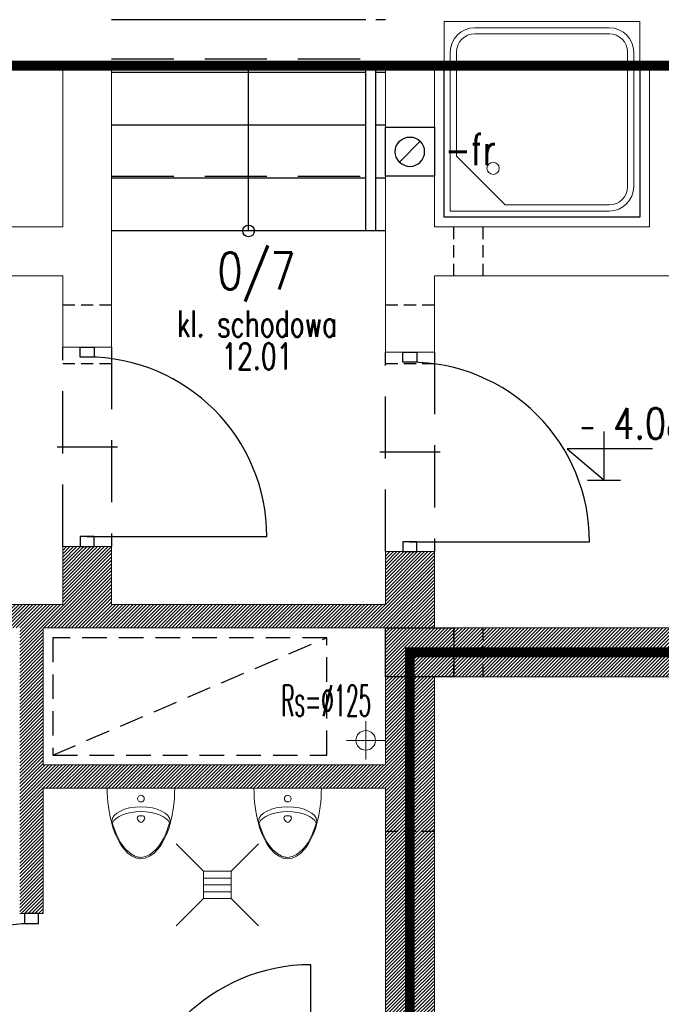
# Model space of a CAD drawing. Header units: inches. Extents: x 27484 to 71626, y -45113 to 39.
# Tile 30 of 256: x 33815 to 34143, y -39692 to -39188. Entities that reach past the tile are written whole.
import ezdxf
from ezdxf.enums import TextEntityAlignment as Align

# ---------------------------------------------------------------- set-up
doc = ezdxf.new("R2010")
doc.units = ezdxf.units.IN
doc.header["$LTSCALE"] = 50
doc.header["$MEASUREMENT"] = 0
for name, pattern in [('DASHED', [0.75, 0.5, -0.25]), ('DASHED2', [9.525, 6.35, -3.175]), ('HIDDEN', [0.375, 0.25, -0.125])]:
    doc.linetypes.add(name, pattern=pattern)
for name, color, linetype in [('0-KOTEW-POZ', 7, 'Continuous'), ('A-rdzenie zelbetowe', 6, 'Continuous'), ('B-IWE', 2, 'Continuous'), ('B-IWE-KAN', 7, 'Continuous'), ('KOTEW-POZ-OPIS', 2, 'Continuous'), ('KOTEW-POZ-OPIS1', 7, 'Continuous'), ('przebicia w scianach', 2, 'HIDDEN'), ('R-MET-IWE', 2, 'Continuous'), ('R-MET-POM-OPIS', 7, 'Continuous'), ('R-MET-POM-OPIS-NR', 2, 'Continuous'), ('R-MET-POM-OPIS-POM', 7, 'Continuous'), ('R-MET-POZ', 7, 'Continuous'), ('R-MET-POZ-OPIS', 2, 'Continuous'), ('rz_wentylacja', 10, 'Continuous'), ('S-DRZ-', 7, 'Continuous'), ('S-DRZ-O', 7, 'Continuous'), ('S-DRZ-SKRZYD', 5, 'Continuous'), ('S-DRZ-WEGAR', 7, 'Continuous')]:
    doc.layers.add(name, color=color, linetype=linetype)
for name, color, linetype, lineweight in [('A-ARMATURA', 45, 'Continuous', 5), ('A-obwiednia proj.', 4, 'Continuous', 50), ('A-PRZERYW', 7, 'DASHED2', 18), ('A-SCIANY', 5, 'Continuous', 18), ('A-SLUSARKA', 4, 'Continuous', 13), ('A-WID', 1, 'Continuous', 9), ('A-ść. istn.', 8, 'Continuous', 0), ('B-IWE-KS', 7, 'Continuous', 20), ('R-MET-DRZ', 7, 'Continuous', 15)]:
    doc.layers.add(name, color=color, linetype=linetype, lineweight=lineweight)
doc.styles.add('MET_POM', font='simplex.shx')
doc.styles.add('MET_POZ', font='SIMPLEX')
doc.styles.get("Standard").update_dxf_attribs({"font": 'romans.shx'})

# ---------------------------------------------------------------- blocks, each defined once
blk = doc.blocks.new('D90-L-DL')
at = {"layer": 'S-DRZ-'}
blk.add_arc((-45, 0), 90, 270, 0, dxfattribs=at)
at = {"layer": 'S-DRZ-O'}
blk.add_line((0, 15.12), (0, -15.12), dxfattribs=at)
at = {"layer": 'S-DRZ-SKRZYD'}
blk.add_line((-45, 0), (-45, -90), dxfattribs=at)
at = {"layer": 'S-DRZ-WEGAR'}
for points in [[(-50, -3.5), (-45, -3.5), (-45, 3.5), (-50, 3.5)], [(45, 3.5), (50, 3.5), (50, -3.5), (45, -3.5)]]:
    blk.add_lwpolyline(points, close=True, dxfattribs=at)
blk = doc.blocks.new('KRAT')
for p, q in [((-7, 7), (-21, 21)), ((7, 7), (21, 21)), ((7, 3.5), (-7, 3.5)), ((7, 0), (-7, 0)), ((7, -3.5), (-7, -3.5)), ((-7, -7), (-21, -21)), ((7, -7), (21, -21))]:
    blk.add_line(p, q)
blk.add_lwpolyline([(7, -7), (7, 7), (-7, 7), (-7, -7)], close=True)
blk = doc.blocks.new('A$C0ADF19BE')
at = {"layer": 'A-ARMATURA', "linetype": 'Continuous'}
for p, q in [((-17.24, 9.5), (17.24, 9.5)), ((-0.87, -4.6), (0.87, -4.6)), ((-1.75, -6.35), (-0.88, -7.52)), ((1.75, -6.35), (0.88, -7.52))]:
    blk.add_line(p, q, dxfattribs=at)
blk.add_circle((0, 4.2), 1.7, dxfattribs=at)
for centre, start, end in [((-0.87, -5.7), 90, 216.8823), ((0.87, -5.7), 323.1177, 90), ((0, -6.86), 216.8823, 323.1177)]:
    blk.add_arc(centre, 1.09, start, end, dxfattribs=at)
for centre, major_axis, ratio, start_param, end_param in [((0, 9.5), (0, -36), 0.478823, 4.712389, 7.853982), ((0, -7.34), (-14.92, 0), 0.492275, 3.141593, 6.283185), ((0, -9.79), (-14.92, 0), 0.492275, 3.348063, 6.076813)]:
    blk.add_ellipse(centre, major_axis=major_axis, ratio=ratio, start_param=start_param, end_param=end_param, dxfattribs=at)
blk.add_spline([(-14.92, -7.34), (-5.95, -23.4), (0.03, -25.83), (5.88, -23.4), (14.92, -7.34)], degree=3, dxfattribs=at)
blk = doc.blocks.new('A$C07123322')
at = {"layer": 'A-SLUSARKA', "xscale": 1.020000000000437, "yscale": 1.020000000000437, "zscale": 1.020000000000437, "rotation": 270}
blk.add_blockref('D90-L-DL', (40.58, -45.9), dxfattribs=at)
blk = doc.blocks.new('MPOM0239')
at = {"layer": 'R-MET-POM-OPIS', "style": 'MET_POM', "width": 0.7}
for tag, p in [('POS', (0, -0.225)), ('ARE', (0, -0.4898))]:
    blk.add_attdef(tag, text='', height=0.2, dxfattribs=at).set_placement(p, align=Align.CENTER)
at = {"layer": 'R-MET-POM-OPIS', "style": 'MET_POM', "width": 0.7, "flags": 1}
blk.add_attdef('UNI', (0.2464, -0.4898), '', height=0.2, dxfattribs=at)
at = {"layer": 'R-MET-POM-OPIS-NR', "style": 'MET_POM', "width": 0.8}
blk.add_attdef('NR', text='', height=0.2, dxfattribs=at).set_placement((-0.0028, 0.269), align=Align.CENTER)
at = {"layer": 'R-MET-POM-OPIS-POM', "style": 'MET_POM', "width": 0.7}
blk.add_attdef('POM', text='', height=0.2, dxfattribs=at).set_placement((0, 0.0223), align=Align.CENTER)
blk = doc.blocks.new('IWE-KS')
at = {"layer": 'B-IWE-KS'}
for p, q in [((0, -9.75), (0, 9.75)), ((9.75, 0), (-9.75, 0))]:
    blk.add_line(p, q, dxfattribs=at)
blk.add_circle((0, 0), 5, dxfattribs=at)
at = {"layer": 'R-MET-IWE', "oblique": -180, "text_generation_flag": 6, "width": 0.464286}
blk.add_attdef('NR', text='', height=14.07, rotation=180, dxfattribs=at).set_placement((19.95, -0.12), align=Align.MIDDLE)
blk = doc.blocks.new('NATR80_K')
for p, q in [((-80, 80), (0, 80)), ((-80, 0), (-80, 80)), ((-12.5, 77.5), (-67.5, 77.5)), ((0, 80), (0, 0)), ((-12.5, 75), (-67.5, 75)), ((-77.5, 67.5), (-77.5, 12.5)), ((-75, 67.5), (-75, 12.5)), ((-5, 25), (-5, 67.5)), ((-2.5, 2.5), (-2.5, 67.5)), ((-25, 5), (-5, 25)), ((-67.5, 5), (-25, 5)), ((0, 0), (-80, 0)), ((-67.5, 2.5), (-2.5, 2.5))]:
    blk.add_line(p, q)
blk.add_circle((-20, 20), 2.5)
for centre, radius, start, end in [((-67.5, 67.5), 10, 90, 180), ((-12.5, 67.5), 10, 0, 90), ((-67.5, 67.5), 7.5, 90, 180), ((-12.5, 67.5), 7.5, 0, 90), ((-67.5, 12.5), 10, 180, 270), ((-67.5, 12.5), 7.5, 180, 270)]:
    blk.add_arc(centre, radius, start, end)
blk = doc.blocks.new('M-POZ10')
at = {"layer": '0-KOTEW-POZ'}
blk.add_line((-0.1332, 0), (0.1332, 0), dxfattribs=at)
blk.add_lwpolyline([(0.3919, 0.2531), (-0.2997, 0.2531), (0, 0), (0, 0.3931)], dxfattribs=at)
at = {"layer": 'KOTEW-POZ-OPIS', "style": 'MET_POZ', "width": 0.8}
blk.add_attdef('H', (0.0752, 0.3339), '', height=0.25, dxfattribs=at)
at = {"layer": 'KOTEW-POZ-OPIS', "style": 'MET_POZ', "width": 0.6}
blk.add_attdef('+/-', text='', height=0.2, dxfattribs=at).set_placement((-0.0683, 0.3339), align=Align.RIGHT)
at = {"layer": 'KOTEW-POZ-OPIS1', "style": 'MET_POZ', "oblique": 5, "width": 0.8}
blk.add_attdef('TXT', text='', height=0.2, dxfattribs=at).set_placement((0.0752, 0.6287), align=Align.CENTER)
at = {"layer": 'KOTEW-POZ-OPIS1', "style": 'MET_POZ'}
blk.add_attdef('XH', (0.0752, 0.031), '', height=0.2, dxfattribs=at)
blk = doc.blocks.new('IWE0W')
at = {"layer": 'B-IWE-KAN'}
blk.add_lwpolyline([(0.854, 0.854, -1), (0.146, 0.146), (0.854, 0.854, 1), (0.146, 0.146)], format="xyb", dxfattribs=at)
blk = doc.blocks.new('IWE0W011')
at = {"layer": 'B-IWE'}
blk.add_lwpolyline([(0, 0), (25, 0), (25, 25), (0, 25), (0, 0)], dxfattribs=at)
at = {"xscale": 15, "yscale": 15, "zscale": 15}
blk.add_blockref('IWE0W', (5, 5), dxfattribs=at)
at = {"layer": 'R-MET-IWE', "width": 0.75}
blk.add_attdef('NR', text='', height=9.5, dxfattribs=at).set_placement((12.5, 37), align=Align.MIDDLE)

msp = doc.modelspace()

# ---------------------------------------------------------------- hatches: boundary and pattern name
at = {"layer": 'A-ść. istn.', "ltscale": 0.1}
h = msp.add_hatch(dxfattribs=at)
h.set_pattern_fill('ANSI31', color=256, scale=10)
h.paths.add_polyline_path([(34014.98246, -39460.09555), (34011.41246, -39460.09555), (34002.48246, -39460.09555), (34002.48246, -39487.09555), (33862.48246, -39487.09555), (33862.48246, -39457.49574), (33837.48246, -39457.49574), (33837.48246, -39487.09555), (33624.98246, -39487.09555), (33624.98246, -39511.59555), (33637.48246, -39511.59555), (33637.48246, -39499.09555), (33815.48246, -39499.09555), (33815.48246, -39511.59555), (33827.48246, -39511.59555), (33827.48246, -39499.09555), (34002.48246, -39499.09555), (34014.98246, -39499.09555)])
h.paths.add_polyline_path([(34027.48246, -39460.09555), (34014.98246, -39460.09555), (34014.98246, -39499.09555), (34027.48246, -39499.09555)])
h = msp.add_hatch(dxfattribs=at)
h.set_pattern_fill('ANSI31', color=256, scale=10)
h.paths.add_polyline_path([(34014.98246, -39499.09555), (34002.48246, -39499.09555), (34002.48246, -39511.59555), (34014.98246, -39511.59555)])
h.paths.add_polyline_path([(34014.98246, -39499.09555), (34014.98246, -39511.59555), (34037.48246, -39511.59555), (34037.48246, -39499.09555)])
h.paths.add_polyline_path([(34037.48246, -39524.09555), (34037.48246, -39511.59555), (34014.98246, -39511.59555), (34014.98246, -39524.09555)])
h.paths.add_polyline_path([(34002.48246, -39524.09555), (34014.98246, -39524.09555), (34014.98246, -39511.59555), (34002.48246, -39511.59555)])
h = msp.add_hatch(dxfattribs=at)
h.set_pattern_fill('ANSI31', color=256, scale=10)
h.paths.add_polyline_path([(34052.48246, -39499.09555), (34037.48246, -39499.09555), (34037.48246, -39511.59555), (34052.48246, -39511.59555)])
h.paths.add_polyline_path([(34052.48246, -39511.59555), (34037.48246, -39511.59555), (34037.48246, -39524.09555), (34052.48246, -39524.09555)])
h.paths.add_polyline_path([(34365.48246, -39511.59555), (34052.48246, -39511.59555), (34052.48246, -39524.09555), (34365.48246, -39524.09555)])
h.paths.add_polyline_path([(34365.48246, -39499.09555), (34052.48246, -39499.09555), (34052.48246, -39511.59555), (34365.48246, -39511.59555)])
h = msp.add_hatch(dxfattribs=at)
h.set_pattern_fill('ANSI31', color=256, scale=10)
h.paths.add_polyline_path([(34027.48246, -39524.09555), (34014.98246, -39524.09555), (34014.98246, -39603.09555), (34027.48246, -39603.09555)])
h.paths.add_polyline_path([(34014.94899, -39524.09555), (34002.48246, -39524.09555), (34002.48246, -39569.09555), (33827.48246, -39569.09555), (33827.48246, -39511.59555), (33815.48246, -39511.59555), (33815.48246, -39645.09555), (33827.48246, -39645.09555), (33827.48246, -39581.09555), (34002.48246, -39581.09555), (34002.48246, -39603.09555), (34014.94899, -39603.09555)])
h = msp.add_hatch(dxfattribs=at)
h.set_pattern_fill('ANSI31', color=256, scale=10)
h.paths.add_polyline_path([(34014.94899, -39603.09555), (34002.48246, -39603.09555), (34002.48246, -39753.09555), (34014.94899, -39753.09555)])
h.paths.add_polyline_path([(34027.48246, -39603.09555), (34014.98246, -39603.09555), (34014.98246, -39753.09555), (34027.48246, -39753.09555)])

# ---------------------------------------------------------------- linework, layer by layer
at = {"layer": 'A-ARMATURA', "lineweight": -3}
msp.add_lwpolyline([(34132.48246, -39211.59555), (34132.48246, -39289.09555), (34032.48246, -39289.09555), (34032.48246, -39211.59555)], dxfattribs=at)
at = {"layer": 'A-obwiednia proj.', "linetype": 'DASHED', "lineweight": 50, "const_width": 5}
for points in [[(33472.36538, -39211.59555), (35122.96815, -39211.59555), (35122.96815, -41318.59555), (33472.36538, -41318.59555)], [(34014.94899, -39511.59555), (34822.96815, -39511.59555), (34822.96815, -41018.59555), (34014.94899, -41018.59555)]]:
    msp.add_lwpolyline(points, close=True, dxfattribs=at)
at = {"layer": 'A-PRZERYW', "color": 2, "lineweight": -3, "ltscale": 0.1}
for p, q in [((33862.48246, -39208.09555), (34002.48246, -39208.09555)), ((33862.48246, -39268.09555), (34002.48246, -39268.09555))]:
    msp.add_line(p, q, dxfattribs=at)
at = {"layer": 'A-PRZERYW', "lineweight": -3, "ltscale": 0.1}
for p, q in [((33837.48246, -39457.49574), (33837.48246, -39355.49574)), ((33862.48246, -39355.49574), (33862.48246, -39457.49574)), ((34002.48246, -39460.09555), (34002.48246, -39358.09555)), ((34027.48246, -39358.09555), (34027.48246, -39460.09555))]:
    msp.add_line(p, q, dxfattribs=at)
at = {"layer": 'A-rdzenie zelbetowe', "ltscale": 0.1}
msp.add_lwpolyline([(34002.48246, -39499.09555), (34037.48246, -39499.09555), (34037.48246, -39524.09555), (34002.48246, -39524.09555)], close=True, dxfattribs=at)
at = {"layer": 'A-SCIANY', "ltscale": 3}
for p, q in [((33837.48246, -39294.09555), (33837.48246, -39211.59555)), ((33862.48246, -39355.49574), (33862.48246, -39211.59555)), ((34002.48246, -39294.09555), (34002.48246, -39211.59555)), ((34027.48246, -39294.09555), (34027.48246, -39211.59555)), ((34137.48246, -39294.09555), (34137.48246, -39211.59555)), ((33778.48246, -39294.09555), (33837.48246, -39294.09555)), ((33817.48246, -39294.09555), (33778.48246, -39294.09555)), ((34002.48246, -39358.09555), (34002.48246, -39294.09555)), ((34027.48246, -39294.09555), (34137.48246, -39294.09555)), ((33837.48246, -39319.09555), (33778.48246, -39319.09555)), ((33837.48246, -39355.49574), (33837.48246, -39319.09555)), ((34287.48246, -39319.09555), (34027.48246, -39319.09555)), ((34027.48246, -39358.09555), (34027.48246, -39319.09555)), ((33837.48246, -39355.49574), (33862.48246, -39355.49574)), ((34002.48246, -39358.09555), (34027.48246, -39358.09555)), ((33837.48246, -39457.49574), (33862.48246, -39457.49574)), ((34002.48246, -39460.09555), (34027.48246, -39460.09555)), ((34027.48246, -39499.09555), (34027.48246, -39460.09555)), ((34027.48246, -39499.09555), (34701.48246, -39499.09555)), ((34027.48246, -39524.09555), (34701.48246, -39524.09555)), ((34027.48246, -39999.09555), (34027.48246, -39524.09555)), ((33827.48246, -39645.09555), (33827.48246, -39581.09555)), ((34002.48246, -39581.09555), (33827.48246, -39581.09555)), ((34002.48246, -39757.09555), (34002.48246, -39581.09555)), ((33815.48246, -39645.09555), (33827.48246, -39645.09555))]:
    msp.add_line(p, q, dxfattribs=at)
for points in [[(33612.48246, -39635.59555), (33612.48246, -39487.09555), (33837.48246, -39487.09555), (33837.48246, -39457.49574)], [(33862.48246, -39457.49574), (33862.48246, -39487.09555), (34002.48246, -39487.09555), (34002.48246, -39460.09555)], [(34002.48246, -39569.09555), (33827.48246, -39569.09555), (33827.48246, -39499.09555), (34002.48246, -39499.09555), (34002.48246, -39569.09555)], [(33827.48246, -39499.09555), (33837.48246, -39499.09555)]]:
    msp.add_lwpolyline(points, dxfattribs=at)
at = {"layer": 'A-WID', "lineweight": -2}
for p, q in [((33992.48246, -39188.09555), (33862.48246, -39188.09555)), ((34002.48246, -39188.09555), (33997.48246, -39188.09555)), ((33992.48246, -39296.09555), (33992.48246, -39211.59555)), ((33997.48246, -39296.09555), (33997.48246, -39211.59555)), ((33992.48246, -39215.09555), (33862.48246, -39215.09555)), ((34002.48246, -39215.09555), (33997.48246, -39215.09555)), ((33992.48246, -39242.09555), (33862.48246, -39242.09555)), ((34002.48246, -39242.09555), (33997.48246, -39242.09555)), ((33992.48246, -39269.09555), (33862.48246, -39269.09555)), ((34002.48246, -39269.09555), (33997.48246, -39269.09555)), ((34002.48246, -39296.09555), (33862.48246, -39296.09555))]:
    msp.add_line(p, q, dxfattribs=at)
at = {"layer": 'A-WID', "linetype": 'DASHED', "lineweight": -2, "ltscale": 0.5}
msp.add_line((33832.48246, -39564.09555), (33972.48246, -39504.09555), dxfattribs=at)
at = {"layer": 'A-WID', "lineweight": -2}
msp.add_lwpolyline([(33932.48246, -39296.09555), (33932.48246, -39211.59555)], dxfattribs=at)
at = {"layer": 'A-WID', "linetype": 'DASHED', "lineweight": -2, "ltscale": 0.5}
msp.add_lwpolyline([(33832.48246, -39564.09555), (33972.48246, -39564.09555), (33972.48246, -39504.09555), (33832.48246, -39504.09555)], close=True, dxfattribs=at)
at = {"layer": 'A-WID', "lineweight": -2}
msp.add_circle((33932.48246, -39296.09555), 3, dxfattribs=at)
at = {"layer": 'przebicia w scianach', "ltscale": 0.5}
for p, q in [((34037.48246, -39319.09555), (34037.48246, -39294.09555)), ((34052.48246, -39319.09555), (34052.48246, -39294.09555)), ((33862.48246, -39334.09555), (33837.48246, -39334.09555)), ((34027.48246, -39334.09555), (34002.48246, -39334.09555)), ((33862.48246, -39364.09555), (33837.48246, -39364.09555)), ((34027.48246, -39364.09555), (34002.48246, -39364.09555)), ((34037.48246, -39524.09555), (34037.48246, -39499.09555)), ((34052.48246, -39524.09555), (34052.48246, -39499.09555)), ((34002.48246, -39603.09555), (34027.48246, -39603.09555))]:
    msp.add_line(p, q, dxfattribs=at)

# ---------------------------------------------------------------- block references
at = {"layer": 'A-ARMATURA', "lineweight": -3, "xscale": 1.25, "yscale": 1.25, "zscale": 1.249999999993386, "rotation": 270}
msp.add_blockref('NATR80_K', (34032.48246, -39289.09555), dxfattribs=at)
at = {"layer": 'A-ARMATURA', "lineweight": -3}
for p in [(33877.48246, -39590.59547), (33952.48246, -39590.59547)]:
    msp.add_blockref('A$C0ADF19BE', p, dxfattribs=at)
at = {"layer": 'A-ARMATURA', "lineweight": -3, "xscale": -1, "rotation": 180}
msp.add_blockref('KRAT', (33916.51812, -39630.47173), dxfattribs=at)
at = {"layer": 'R-MET-DRZ', "extrusion": (0, 0, -1), "yscale": 1.019999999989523, "zscale": -1.019999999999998}
for p, xscale, rotation in [((-33849.98246, -39406.49574), -1.020000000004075, 270), ((-33821.48246, -39696.09555), 1.020000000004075, 90), ((-33918.48246, -39763.09555), -1.020000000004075, 180)]:
    msp.add_blockref('D90-L-DL', p, dxfattribs=dict(at, xscale=xscale, rotation=rotation))
at = {"layer": 'R-MET-DRZ', "rotation": 180}
msp.add_blockref('A$C07123322', (34055.55907, -39454.99555), dxfattribs=at)
at = {"layer": 'R-MET-IWE'}
ref = msp.add_blockref('IWE-KS', (33992.37496, -39556.59555), dxfattribs=dict(at, zscale=1.25))
ref.add_attrib('NR', 'Rs=%%c125', dxfattribs={"height": 16, "rotation": 180, "text_generation_flag": 6, "width": 0.464286}).set_placement((33972.18758, -39536.28445), align=Align.MIDDLE)
at = {"layer": 'R-MET-POM-OPIS'}
ref = msp.add_blockref('MPOM0239', (33936.77356, -39351.7859), dxfattribs=dict(at, xscale=67.20000000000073, yscale=67.20000000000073, zscale=67.20000000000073))
ref.add_attrib('NR', '0/7', dxfattribs={"layer": 'R-MET-POM-OPIS-NR', "height": 18.816, "style": 'MET_POM', "width": 0.8}).set_placement((33936.58321, -39325.98966), align=Align.CENTER)
ref.add_attrib('ARE', '12.01', dxfattribs={"height": 13.44, "style": 'MET_POM', "width": 0.7}).set_placement((33936.77356, -39366.90413), align=Align.CENTER)
ref.add_attrib('POM', 'kl. schodowa', dxfattribs={"layer": 'R-MET-POM-OPIS-POM', "height": 13.44, "style": 'MET_POM', "width": 0.7}).set_placement((33936.77356, -39350.28586), align=Align.CENTER)
at = {"layer": 'R-MET-POZ'}
ref = msp.add_blockref('M-POZ10', (34114.21359, -39423.47832), dxfattribs=dict(at, xscale=63, yscale=63, zscale=63, rotation=359.9999999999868))
ref.add_attrib('+/-', '-', dxfattribs={"layer": 'R-MET-POZ-OPIS', "height": 12.6, "style": 'MET_POZ', "width": 0.6}).set_placement((34109.90952, -39402.44337), align=Align.RIGHT)
ref.add_attrib('H', '4.08', (34118.94912, -39402.44337), dxfattribs={"layer": 'R-MET-POZ-OPIS', "height": 15.75, "style": 'MET_POZ', "width": 0.8})
at = {"layer": 'rz_wentylacja'}
ref = msp.add_blockref('IWE0W011', (34027.48246, -39243.09555), dxfattribs=dict(at, xscale=-1, rotation=90))
ref.add_attrib('NR', '-fr', (34032.73847, -39262.45124), dxfattribs={"layer": 'R-MET-IWE', "height": 16, "width": 0.75})

doc.saveas('drawing.dxf')
